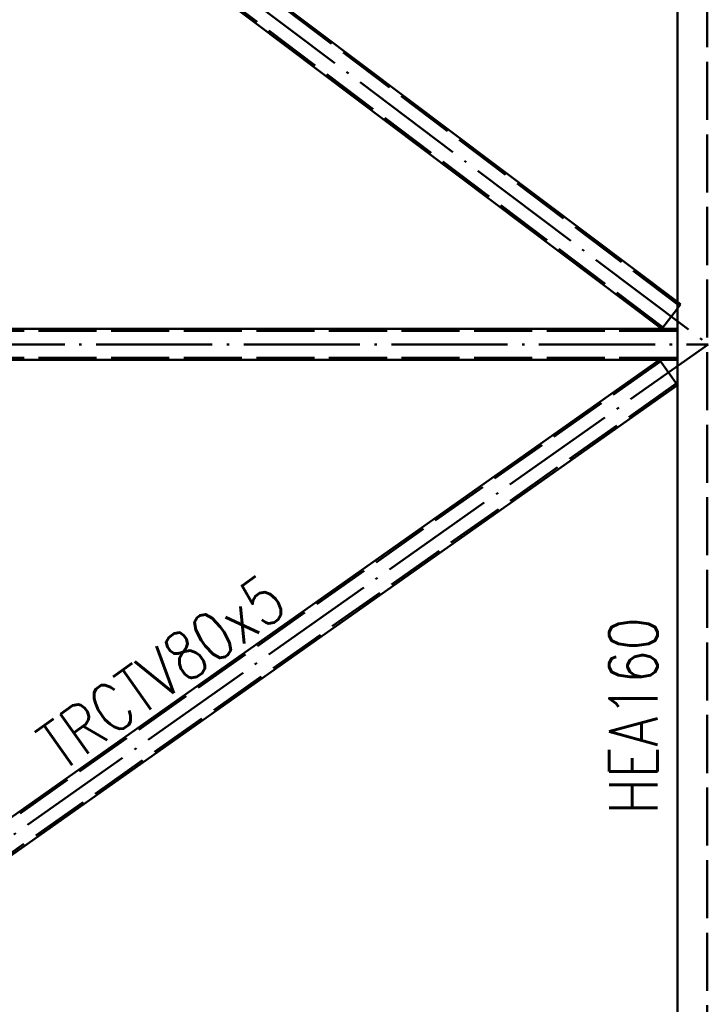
# Paper-space layout 'Layout1' of a CAD drawing. Extents: x -2 to 1033, y -36 to 596.
# Tile 191 of 256: x 407 to 443, y 406 to 457. Entities that reach past the tile are written whole.
import ezdxf

# ---------------------------------------------------------------- set-up
doc = ezdxf.new("R2010")
doc.units = 0
doc.linetypes.add('ACAD_ISO02W100', pattern=[15, 12, -3])
doc.linetypes.add('ACAD_ISO04W100', pattern=[30.5, 24, -3, 0.5, -3])
for name, color, linetype, lineweight in [('SS_POPIS_PROFILU', 13, 'CONTINUOUS', 25), ('SS_SLOUP ŠTÍTOVÝ', 183, 'CONTINUOUS', 50), ('SS_ZTUŽENÍ STĚNY', 203, 'CONTINUOUS', 50)]:
    doc.layers.add(name, color=color, linetype=linetype, lineweight=lineweight)
doc.styles.add('romans.shx', font='romans.shx', dxfattribs={"height": 5})

psp = doc.layouts.get("Layout1")

# ---------------------------------------------------------------- linework, layer by layer
at = {"layer": 'SS_SLOUP ŠTÍTOVÝ', "color": 1, "linetype": 'Continuous', "ltscale": 0.25}
psp.add_line((441.2063, 508.0159), (441.2063, 376.9851), dxfattribs=at)
at = {"layer": 'SS_SLOUP ŠTÍTOVÝ', "color": 3, "linetype": 'ACAD_ISO02W100', "ltscale": 0.25}
psp.add_line((442.7463, 376.9851), (442.7463, 508.1608), dxfattribs=at)
at = {"layer": 'SS_ZTUŽENÍ STĚNY', "color": 7, "linetype": 'ACAD_ISO04W100', "ltscale": 0.25}
for p in [(357.8063, 504.385), (357.8063, 440.385), (357.8063, 380.385)]:
    psp.add_line(p, (442.8063, 440.385), dxfattribs=at)
at = {"layer": 'SS_ZTUŽENÍ STĚNY', "color": 3, "linetype": 'ACAD_ISO02W100', "ltscale": 0.25}
for p, q in [((441.3161, 442.3834), (363.8211, 500.7325)), ((440.474, 441.2649), (361.7522, 500.5378)), ((441.3161, 442.3834), (379.9707, 488.5728)), ((441.2063, 442.5912), (441.3762, 442.4632)), ((441.2063, 442.2376), (441.3762, 442.4632)), ((441.2063, 441.085), (378.4063, 441.085)), ((441.2063, 439.685), (377.0563, 439.685)), ((440.3434, 439.5033), (359.9064, 382.7242)), ((441.1508, 438.3596), (359.9064, 381.0106)), ((441.2084, 438.2779), (441.2063, 438.2809)), ((441.2084, 438.2779), (441.2063, 438.2809)), ((441.2063, 438.2764), (441.2084, 438.2779)), ((441.2084, 438.2779), (441.2063, 438.2764))]:
    psp.add_line(p, q, dxfattribs=at)
at = {"layer": 'SS_ZTUŽENÍ STĚNY', "color": 1, "linetype": 'Continuous', "ltscale": 0.25}
for p, q in [((380.2429, 488.4931), (441.2063, 442.5912)), ((440.4138, 441.185), (380.2429, 486.4902)), ((440.4138, 441.185), (441.2063, 442.2376)), ((380.2429, 441.185), (441.2063, 441.185)), ((378.4063, 395.9054), (440.2857, 439.585)), ((441.2063, 439.585), (380.2429, 439.585)), ((441.2063, 438.2809), (440.2857, 439.585)), ((441.2063, 438.2764), (378.4063, 393.947))]:
    psp.add_line(p, q, dxfattribs=at)

# ---------------------------------------------------------------- texts
at = {"layer": 'SS_POPIS_PROFILU', "color": 13, "style": 'romans.shx', "width": 0.8}
for s, rotation, p in [('TRCTV80x5', 35.21759, (409.3755, 418.2556)), ('HEA160', 90, (440.1853, 416.0909))]:
    psp.add_text(s, height=2.5, rotation=rotation, dxfattribs=at).set_placement(p)

doc.saveas('drawing.dxf')
